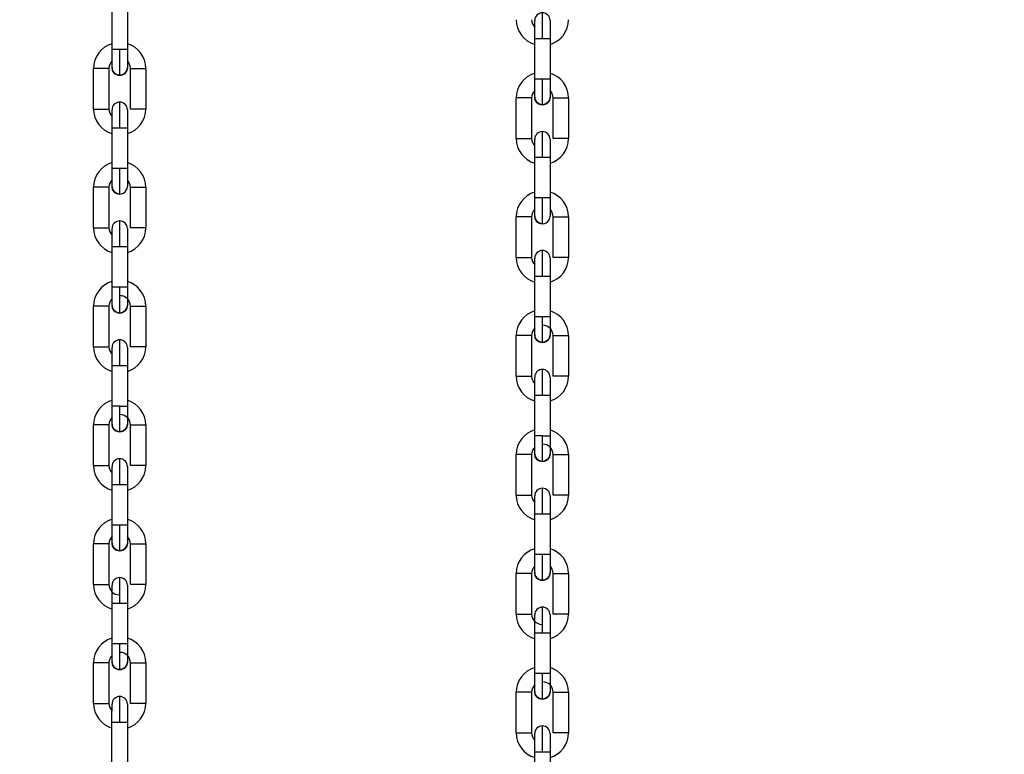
# Model space of a CAD drawing. Header units: inches. Extents: x 170 to 288, y 234 to 248.
# Tile 72 of 192: x 185.92 to 186.257, y 241.716 to 241.967. Entities that reach past the tile are written whole.
import ezdxf

# ---------------------------------------------------------------- set-up
doc = ezdxf.new("R2010")
doc.units = ezdxf.units.IN
doc.header["$LTSCALE"] = 0.25
doc.header["$MEASUREMENT"] = 0
doc.layers.add('ANNOTATIONS', color=1, linetype='Continuous')
doc.layers.add('SLIM E GUIDE MOTOR LH', color=7, linetype='Continuous')
doc.styles.add('ARIAL', font='arial.ttf', dxfattribs={"height": 0.09375})
doc.dimstyles.new('STANDARD$0', dxfattribs={"dimtxt": 0.09375, "dimasz": 0.09375, "dimexe": 0.03125, "dimexo": 0.046875, "dimgap": 0.09, "dimtad": 0, "dimtih": 1, "dimtoh": 1, "dimdec": 4, "dimzin": 0, "dimdsep": 46, "dimtxsty": 'ARIAL', "dimcen": 0.09, "dimadec": 0, "dimazin": 0, "dimtfac": 1, "dimtdec": 4, "dimtofl": 0, "dimtmove": 0, "dimatfit": 1, "dimfxl": 1, "dimtolj": 1, "dimtzin": 0, "dimarcsym": 0})

# ---------------------------------------------------------------- blocks, each defined once
blk = doc.blocks.new('*D11')
at = {"layer": 'ANNOTATIONS', "color": 0, "lineweight": -2, "transparency": 16777216}
for p, q in [((185.6191465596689, 244.1437778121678), (187.0176164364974, 244.1437778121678)), ((186.9863664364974, 244.0500278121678), (186.9863664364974, 242.3590412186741)), ((186.9863664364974, 240.2331944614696), (186.9863664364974, 241.9241810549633)), ((185.7089299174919, 240.1394444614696), (187.0176164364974, 240.1394444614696))]:
    blk.add_line(p, q, dxfattribs=at)
at = {"layer": 'ANNOTATIONS', "color": 0, "transparency": 16777216}
for points in [[(186.9707414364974, 244.0500278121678), (187.0019914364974, 244.0500278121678), (186.9863664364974, 244.1437778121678)], [(186.9707414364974, 240.2331944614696), (187.0019914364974, 240.2331944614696), (186.9863664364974, 240.1394444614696)]]:
    blk.add_solid(points, dxfattribs=at)
at = {"layer": 'defpoints', "color": 0, "transparency": 16777216}
for p in [(185.5722715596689, 244.1437778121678), (186.9863664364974, 244.1437778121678), (185.6620549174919, 240.1394444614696)]:
    blk.add_point(p, dxfattribs=at)
at = {"layer": 'ANNOTATIONS', "color": 0, "transparency": 16777216, "insert": (186.9863664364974, 242.1416111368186), "char_height": 0.09375, "attachment_point": 5, "style": 'ARIAL'}
blk.add_mtext('\\A1;OPENING \\PHEIGHT', dxfattribs=at)

msp = doc.modelspace()

# ---------------------------------------------------------------- linework, layer by layer
at = {"layer": 'SLIM E GUIDE MOTOR LH'}
for p, q in [((185.9515573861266, 241.9567528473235), (185.9515576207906, 241.9706635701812)), ((185.9568069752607, 241.9706634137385), (185.9568066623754, 241.9567526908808)), ((186.0961487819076, 241.9466458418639), (186.0961490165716, 241.9605565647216)), ((186.0961490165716, 241.9605565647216), (186.1006296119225, 241.9605565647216)), ((186.1013983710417, 241.9605564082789), (186.1013980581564, 241.9466456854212)), ((185.9551864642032, 241.9567528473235), (185.9515573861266, 241.9567528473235)), ((185.9452577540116, 241.9364221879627), (185.9452579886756, 241.9503329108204)), ((185.9505073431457, 241.9503327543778), (185.9505071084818, 241.9364220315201)), ((185.9578561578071, 241.9364218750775), (185.9578564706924, 241.9503325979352)), ((185.9578564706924, 241.9503325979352), (185.9631057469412, 241.9503325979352)), ((185.9631057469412, 241.9503325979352), (185.9631055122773, 241.9364217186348)), ((186.0997778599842, 241.9466458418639), (186.0961487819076, 241.9466458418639)), ((186.0898491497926, 241.9263151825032), (186.0898493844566, 241.9402259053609)), ((186.0950987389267, 241.9402257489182), (186.0950985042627, 241.9263150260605)), ((186.1024475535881, 241.9263148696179), (186.1024478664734, 241.9402255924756)), ((186.1024478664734, 241.9402255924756), (186.1076971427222, 241.9402255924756)), ((186.1076971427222, 241.9402255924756), (186.1076969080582, 241.9263147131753)), ((185.9515569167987, 241.9339045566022), (185.9515569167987, 241.9361700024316)), ((185.9515565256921, 241.9160913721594), (185.9515568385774, 241.9300020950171)), ((185.9568061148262, 241.9300020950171), (185.9568058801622, 241.9160913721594)), ((186.0961483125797, 241.9237975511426), (186.0961483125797, 241.926062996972)), ((186.0961479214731, 241.9059843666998), (186.0961482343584, 241.9198950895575)), ((186.1013975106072, 241.9198950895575), (186.1013972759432, 241.9059843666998)), ((185.9568058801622, 241.9160913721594), (185.9515565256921, 241.9160913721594)), ((185.9452568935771, 241.8957607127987), (185.9452572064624, 241.9096714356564)), ((185.9505065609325, 241.9096714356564), (185.9452572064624, 241.9096714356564)), ((185.9505065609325, 241.9096714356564), (185.9505062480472, 241.895760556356)), ((185.9578552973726, 241.8957603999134), (185.9578556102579, 241.9096712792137)), ((185.963104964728, 241.9096711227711), (185.9631046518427, 241.8957603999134)), ((186.1013972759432, 241.9059843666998), (186.0961479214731, 241.9059843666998)), ((186.0898482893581, 241.8856537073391), (186.0898486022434, 241.8995644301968)), ((186.0950979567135, 241.8995644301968), (186.0898486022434, 241.8995644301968)), ((186.0950979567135, 241.8995644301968), (186.0950976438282, 241.8856535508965)), ((186.1024466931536, 241.8856533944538), (186.1024470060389, 241.8995642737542)), ((186.107696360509, 241.8995641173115), (186.1076960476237, 241.8856533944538)), ((185.9515556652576, 241.875430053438), (185.9515559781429, 241.8893407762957)), ((185.9515559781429, 241.8893407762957), (185.9551850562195, 241.8893407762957)), ((185.956805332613, 241.889340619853), (185.9568050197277, 241.8754298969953)), ((186.0961470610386, 241.8653230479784), (186.0961473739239, 241.8792337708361)), ((186.0961473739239, 241.8792337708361), (186.0997764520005, 241.8792337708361)), ((186.101396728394, 241.8792336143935), (186.1013964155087, 241.8653228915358)), ((185.9541803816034, 241.875430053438), (185.9515556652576, 241.875430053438)), ((185.9452560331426, 241.8550993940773), (185.9452563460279, 241.869010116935)), ((185.950505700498, 241.8690099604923), (185.9505053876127, 241.8550992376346)), ((185.9578545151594, 241.855099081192), (185.9578547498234, 241.8690098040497)), ((185.9631041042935, 241.869009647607), (185.9631038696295, 241.8550989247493)), ((186.0987717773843, 241.8653230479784), (186.0961470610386, 241.8653230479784)), ((186.0898474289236, 241.8449923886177), (186.0898477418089, 241.8589031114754)), ((186.095097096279, 241.8589029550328), (186.0950967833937, 241.8449922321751)), ((186.1024459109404, 241.8449920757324), (186.1024461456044, 241.8589027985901)), ((186.1076955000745, 241.8589026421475), (186.1076952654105, 241.8449919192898)), ((185.9515548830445, 241.8347685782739), (185.9515551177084, 241.8486793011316)), ((185.9515551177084, 241.8486793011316), (185.9568044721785, 241.8486793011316)), ((185.9568044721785, 241.8486793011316), (185.9568042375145, 241.8347684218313)), ((186.0961462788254, 241.8246615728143), (186.0961465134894, 241.838572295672)), ((186.0961465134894, 241.838572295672), (186.1013958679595, 241.838572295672)), ((186.1013958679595, 241.838572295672), (186.1013956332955, 241.8246614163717)), ((185.9541795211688, 241.8347685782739), (185.9515548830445, 241.8347685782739)), ((185.9452552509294, 241.8144379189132), (185.9452554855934, 241.8283486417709)), ((185.9505048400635, 241.8283484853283), (185.9505046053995, 241.8144377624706)), ((185.9578536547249, 241.8144376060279), (185.9578539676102, 241.8283484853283)), ((185.9631033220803, 241.8283483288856), (185.9631030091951, 241.8144376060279)), ((186.0987709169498, 241.8246615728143), (186.0961462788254, 241.8246615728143)), ((186.0898466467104, 241.8043309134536), (186.0898468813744, 241.8182416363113)), ((186.0950962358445, 241.8182414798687), (186.0950960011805, 241.804330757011)), ((186.1024450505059, 241.8043306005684), (186.1024453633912, 241.8182414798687)), ((186.1076947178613, 241.8182413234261), (186.1076944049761, 241.8043306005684)), ((185.9631030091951, 241.8144376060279), (185.9578536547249, 241.8144376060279)), ((185.9515540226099, 241.7941071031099), (185.9515543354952, 241.8080179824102)), ((185.9515543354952, 241.8080179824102), (185.9541789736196, 241.8080179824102)), ((185.9568036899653, 241.8080178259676), (185.95680337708, 241.7941071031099)), ((186.1076944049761, 241.8043306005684), (186.1024450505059, 241.8043306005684)), ((186.0961454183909, 241.7840000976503), (186.0961457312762, 241.7979109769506)), ((186.0961457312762, 241.7979109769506), (186.0987703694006, 241.7979109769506)), ((186.1013950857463, 241.797910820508), (186.101394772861, 241.7840000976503)), ((185.95680337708, 241.7941071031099), (185.9515540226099, 241.7941071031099)), ((185.9452543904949, 241.7737764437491), (185.9452547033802, 241.7876873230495)), ((185.9505040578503, 241.7876871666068), (185.9505037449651, 241.7737764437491)), ((185.9578527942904, 241.7737762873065), (185.9578531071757, 241.7876870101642)), ((185.9631024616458, 241.7876868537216), (185.9631021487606, 241.7737761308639)), ((186.101394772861, 241.7840000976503), (186.0961454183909, 241.7840000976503)), ((186.0898457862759, 241.7636694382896), (186.0898460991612, 241.7775803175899)), ((186.0950954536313, 241.7775801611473), (186.0950951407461, 241.7636694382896)), ((186.1024441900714, 241.7636692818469), (186.1024445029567, 241.7775800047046)), ((186.1076938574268, 241.777579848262), (186.1076935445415, 241.7636691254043)), ((185.9452543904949, 241.7737764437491), (185.9505037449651, 241.7737764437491)), ((185.9515532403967, 241.7534457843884), (185.9515534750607, 241.7673565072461)), ((185.9515534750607, 241.7673565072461), (185.9566030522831, 241.7673565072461)), ((185.9568028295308, 241.7673563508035), (185.9568025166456, 241.7534456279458)), ((186.0898457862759, 241.7636694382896), (186.0950951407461, 241.7636694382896)), ((186.0961446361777, 241.7433387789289), (186.0961448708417, 241.7572495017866)), ((186.0961448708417, 241.7572495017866), (186.1011944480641, 241.7572495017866)), ((186.1013942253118, 241.7572493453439), (186.1013939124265, 241.7433386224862)), ((185.9551823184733, 241.7534457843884), (185.9515532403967, 241.7534457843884)), ((185.9452536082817, 241.7331151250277), (185.9452538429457, 241.7470258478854)), ((185.9505031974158, 241.7470256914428), (185.9505028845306, 241.7331149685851)), ((185.9578520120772, 241.7331148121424), (185.9578522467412, 241.7470255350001)), ((185.9578522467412, 241.7470255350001), (185.9631016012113, 241.7470255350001)), ((185.9631016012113, 241.7470255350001), (185.9631013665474, 241.7331146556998)), ((186.0997737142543, 241.7433387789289), (186.0961446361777, 241.7433387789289)), ((186.0898450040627, 241.7230081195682), (186.0898452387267, 241.7369188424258)), ((186.0950945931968, 241.7369186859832), (186.0950942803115, 241.7230079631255)), ((186.1024434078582, 241.7230078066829), (186.1024436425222, 241.7369185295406)), ((186.1024436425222, 241.7369185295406), (186.1076929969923, 241.7369185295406)), ((186.1076929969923, 241.7369185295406), (186.1076927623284, 241.7230076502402)), ((185.9515527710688, 241.7305974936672), (185.9515527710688, 241.7328629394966)), ((185.9515523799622, 241.7127843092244), (185.9515526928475, 241.7266950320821)), ((185.9515526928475, 241.7266950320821), (185.9568019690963, 241.7266950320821)), ((185.9568019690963, 241.7266950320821), (185.9568017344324, 241.7127843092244)), ((186.0961441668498, 241.7204904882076), (186.0961441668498, 241.722755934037)), ((186.0961437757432, 241.7026773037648), (186.0961440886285, 241.7165880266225)), ((186.0961440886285, 241.7165880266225), (186.1013933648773, 241.7165880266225)), ((186.1013933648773, 241.7165880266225), (186.1013931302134, 241.7026773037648))]:
    msp.add_line(p, q, dxfattribs=at)
at = {"layer": 'SLIM E GUIDE MOTOR LH', "flags": 128}
for points in [[(186.0987737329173, 241.9605565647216), (186.0987737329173, 241.9622719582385), (186.0987738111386, 241.9639213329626), (186.0987738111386, 241.9667739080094), (186.0987738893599, 241.9678672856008), (186.0987738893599, 241.9693491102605)], [(186.0961490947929, 241.9649178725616), (186.0961491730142, 241.9656849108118)], [(186.0961490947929, 241.961759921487), (186.0961490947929, 241.9649178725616)], [(186.0961491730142, 241.9656849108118), (186.0961491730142, 241.9667244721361)], [(186.1013985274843, 241.9667243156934), (186.1013985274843, 241.9662548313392), (186.101398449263, 241.9656849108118), (186.101398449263, 241.9629168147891), (186.1013983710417, 241.9617597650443), (186.1013983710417, 241.9605564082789)], [(186.0961490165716, 241.9605564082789), (186.0961490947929, 241.9617597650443)], [(186.1006296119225, 241.9605565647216), (186.101198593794, 241.9605564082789), (186.1013983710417, 241.9605564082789)], [(185.951557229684, 241.9505847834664), (185.951557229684, 241.9523913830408), (185.9515573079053, 241.9533261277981), (185.9515573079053, 241.9555494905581), (185.9515573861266, 241.9567528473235)], [(185.9541818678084, 241.9479599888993), (185.9541818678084, 241.950535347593), (185.9541819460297, 241.9518677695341), (185.9541819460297, 241.9533879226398), (185.954182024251, 241.9550374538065), (185.954182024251, 241.9567528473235)], [(185.9568066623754, 241.9567526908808), (185.9560379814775, 241.9567526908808), (185.9551864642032, 241.9567528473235)], [(185.9568066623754, 241.9567526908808), (185.9568066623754, 241.9533259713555), (185.9568065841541, 241.9523912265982), (185.9568065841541, 241.9505846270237)], [(185.9541818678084, 241.9479599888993), (185.9531774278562, 241.948159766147), (185.9523259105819, 241.9487287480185), (185.9517570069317, 241.9495802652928), (185.951557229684, 241.9505847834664)], [(185.9568065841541, 241.9505846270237), (185.9566067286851, 241.9495802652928), (185.9560377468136, 241.9487287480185), (185.9551862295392, 241.948159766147), (185.9541818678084, 241.9479599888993)], [(185.9505073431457, 241.9503327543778), (185.950307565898, 241.9503327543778), (185.9497385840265, 241.9503329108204), (185.9452579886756, 241.9503329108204)], [(186.096148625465, 241.9404777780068), (186.096148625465, 241.9422843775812), (186.0961487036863, 241.9432191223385), (186.0961487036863, 241.9454424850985), (186.0961487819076, 241.9466458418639)], [(186.0987732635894, 241.9378529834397), (186.0987732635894, 241.9404283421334), (186.0987733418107, 241.9417607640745), (186.0987733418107, 241.9432809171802), (186.098773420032, 241.9449304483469), (186.098773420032, 241.9466458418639)], [(186.1013980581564, 241.9466456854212), (186.1006293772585, 241.9466456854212), (186.0997778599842, 241.9466458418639)], [(186.1013980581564, 241.9466456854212), (186.1013980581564, 241.9432189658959), (186.1013979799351, 241.9422842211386), (186.1013979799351, 241.9404776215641)], [(186.0987732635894, 241.9378529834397), (186.0977688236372, 241.9380527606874), (186.0969173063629, 241.938621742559), (186.0963484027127, 241.9394732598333), (186.096148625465, 241.9404777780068)], [(186.1013979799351, 241.9404776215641), (186.1011981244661, 241.9394732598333), (186.1006291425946, 241.938621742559), (186.0997776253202, 241.9380527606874), (186.0987732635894, 241.9378529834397)], [(185.9541814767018, 241.9300020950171), (185.9541814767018, 241.931717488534), (185.9541815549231, 241.9333670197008), (185.9541815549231, 241.9348870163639), (185.9541816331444, 241.9362194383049), (185.9541816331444, 241.938794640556)], [(186.0950987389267, 241.9402257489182), (186.094898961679, 241.9402257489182), (186.0943299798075, 241.9402259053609), (186.0898493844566, 241.9402259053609)], [(185.9452577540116, 241.9364221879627), (185.947882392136, 241.9364221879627), (185.9488868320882, 241.9364220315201), (185.9505071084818, 241.9364220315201)], [(185.9515568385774, 241.9300020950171), (185.9515568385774, 241.9334288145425), (185.9515569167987, 241.9343635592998)], [(185.9568062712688, 241.9343632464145), (185.9568061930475, 241.9334286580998)], [(185.9568062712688, 241.9361700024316), (185.9568062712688, 241.9343634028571)], [(185.9631055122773, 241.9364217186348), (185.9629057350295, 241.9364218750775), (185.9578561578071, 241.9364218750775)], [(185.9568061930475, 241.9312051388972), (185.9568061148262, 241.9300019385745)], [(185.9568061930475, 241.9334288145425), (185.9568061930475, 241.9312052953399)], [(185.9515568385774, 241.9300020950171), (185.9517566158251, 241.9300022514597), (185.9523255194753, 241.9300022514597), (185.9531770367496, 241.9300020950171), (185.9568061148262, 241.9300020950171)], [(186.0987728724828, 241.9198950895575), (186.0987728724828, 241.9216104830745), (186.0987729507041, 241.9232600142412), (186.0987729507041, 241.9247800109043), (186.0987730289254, 241.9261124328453), (186.0987730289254, 241.9286876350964)], [(186.0898491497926, 241.9263151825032), (186.092473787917, 241.9263151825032), (186.0934782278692, 241.9263150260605), (186.0950985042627, 241.9263150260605)], [(186.0961482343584, 241.9198950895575), (186.0961482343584, 241.9233218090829), (186.0961483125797, 241.9242565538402)], [(186.1013976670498, 241.926062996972), (186.1013976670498, 241.9242562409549), (186.1013975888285, 241.9233216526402)], [(186.1076969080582, 241.9263147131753), (186.1074971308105, 241.9263148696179), (186.1024475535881, 241.9263148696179)], [(186.1013975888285, 241.9210981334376), (186.1013975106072, 241.9198949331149)], [(186.1013975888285, 241.9233218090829), (186.1013975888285, 241.9210982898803)], [(186.0961482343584, 241.9198950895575), (186.0963480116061, 241.9198952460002), (186.0969169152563, 241.9198952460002), (186.0977684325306, 241.9198950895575), (186.1013975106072, 241.9198950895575)], [(185.9515563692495, 241.9099233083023), (185.9515563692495, 241.9103929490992), (185.9515564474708, 241.9109628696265), (185.9515564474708, 241.9137309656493), (185.9515565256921, 241.914888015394), (185.9515565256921, 241.9160913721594)], [(185.9541810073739, 241.9072986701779), (185.9541810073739, 241.9087804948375), (185.9541810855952, 241.9098740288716), (185.9541810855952, 241.9112064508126), (185.9541811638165, 241.9127266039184), (185.9541811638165, 241.9160913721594)], [(185.9568058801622, 241.9160913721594), (185.9568058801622, 241.914888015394), (185.9568058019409, 241.9137309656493), (185.9568058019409, 241.9117299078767), (185.9568057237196, 241.9109627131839), (185.9568057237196, 241.9099231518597)], [(185.9541810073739, 241.9072986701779), (185.9531765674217, 241.9074984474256), (185.9523251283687, 241.9080674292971), (185.9517561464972, 241.9089189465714), (185.9515563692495, 241.9099233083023)], [(185.9578556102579, 241.9096712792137), (185.9604802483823, 241.9096712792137), (185.9614846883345, 241.9096711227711), (185.963104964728, 241.9096711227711)], [(186.0961477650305, 241.8998163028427), (186.0961477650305, 241.9002859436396), (186.0961478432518, 241.9008558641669), (186.0961478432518, 241.9036239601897), (186.0961479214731, 241.9047810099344), (186.0961479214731, 241.9059843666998)], [(186.0987724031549, 241.8971916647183), (186.0987724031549, 241.8986734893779), (186.0987724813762, 241.899767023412), (186.0987724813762, 241.9010994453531), (186.0987725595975, 241.9026195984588), (186.0987725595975, 241.9059843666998)], [(186.1013972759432, 241.9059843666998), (186.1013972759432, 241.9047810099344), (186.1013971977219, 241.9036239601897), (186.1013971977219, 241.9016229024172), (186.1013971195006, 241.9008557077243), (186.1013971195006, 241.8998161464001)], [(185.9541806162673, 241.8893407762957), (185.9541806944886, 241.8910561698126), (185.9541806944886, 241.8927055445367), (185.9541807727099, 241.8942256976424), (185.9541807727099, 241.8966514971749), (185.9541808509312, 241.8974640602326), (185.9541808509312, 241.8981333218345)], [(186.0987724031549, 241.8971916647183), (186.0977679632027, 241.897391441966), (186.0969165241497, 241.8979604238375), (186.0963475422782, 241.8988119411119), (186.0961477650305, 241.8998163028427)], [(186.1024470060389, 241.8995642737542), (186.1050716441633, 241.8995642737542), (186.1060760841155, 241.8995641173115), (186.107696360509, 241.8995641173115)], [(185.9452568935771, 241.8957607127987), (185.9503064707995, 241.8957607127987), (185.9505062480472, 241.895760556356)], [(185.9515559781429, 241.8893407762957), (185.9515559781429, 241.8905439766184), (185.9515560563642, 241.8917011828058), (185.9515560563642, 241.8950391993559), (185.9515561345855, 241.8953901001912), (185.9515561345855, 241.8955086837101)], [(185.9568054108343, 241.8955085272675), (185.9568054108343, 241.8927673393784), (185.956805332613, 241.8917010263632)], [(185.9631046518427, 241.8957603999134), (185.9604800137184, 241.8957603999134), (185.9594755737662, 241.895760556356), (185.9580550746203, 241.895760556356), (185.9578552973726, 241.8957603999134)], [(185.956805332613, 241.8917008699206), (185.956805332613, 241.8893404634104)], [(185.9551850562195, 241.8893407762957), (185.9560365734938, 241.889340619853), (185.956805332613, 241.889340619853)], [(186.0987720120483, 241.8792337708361), (186.0987720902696, 241.8809491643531), (186.0987720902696, 241.8825985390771), (186.0987721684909, 241.8841186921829), (186.0987721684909, 241.8865444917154), (186.0987722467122, 241.887357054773), (186.0987722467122, 241.888026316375)], [(186.0898482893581, 241.8856537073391), (186.0948978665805, 241.8856537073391), (186.0950976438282, 241.8856535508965)], [(186.0961473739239, 241.8792336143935), (186.0961473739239, 241.8804368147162), (186.0961474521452, 241.8815940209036), (186.0961474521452, 241.8849320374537), (186.0961475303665, 241.8852830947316), (186.0961475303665, 241.8854016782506)], [(186.1013968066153, 241.8854015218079), (186.1013968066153, 241.8826603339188)], [(186.1076960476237, 241.8856533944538), (186.1050714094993, 241.8856533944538), (186.1040669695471, 241.8856535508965), (186.1026464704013, 241.8856535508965), (186.1024466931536, 241.8856533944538)], [(186.1013968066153, 241.8826601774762), (186.101396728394, 241.881593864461), (186.101396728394, 241.8792334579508)], [(186.0997764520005, 241.8792337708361), (186.1006279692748, 241.8792336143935), (186.101396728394, 241.8792336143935)], [(185.9515555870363, 241.8692619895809), (185.9515555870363, 241.87200317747), (185.9515556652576, 241.8730696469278), (185.9515556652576, 241.875430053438)], [(185.9541801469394, 241.8666371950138), (185.9541802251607, 241.866806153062), (185.9541802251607, 241.8692125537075), (185.954180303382, 241.8705449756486), (185.954180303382, 241.873714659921), (185.9541803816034, 241.875430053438)], [(185.9568050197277, 241.8754298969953), (185.9551848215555, 241.8754298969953), (185.9541803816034, 241.875430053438)], [(185.9568050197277, 241.8754298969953), (185.9568050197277, 241.8730694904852), (185.9568049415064, 241.87200317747), (185.9568049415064, 241.8692618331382)], [(185.950505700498, 241.8690099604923), (185.9497369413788, 241.8690099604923), (185.9488854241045, 241.869010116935), (185.9452563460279, 241.869010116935)], [(185.9541801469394, 241.8666371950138), (185.9531757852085, 241.8668369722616), (185.9523242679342, 241.8674059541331), (185.951755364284, 241.8682574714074), (185.9515555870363, 241.8692619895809)], [(185.9568049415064, 241.8692618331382), (185.9566050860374, 241.8682574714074), (185.9560361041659, 241.8674059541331), (185.9551845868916, 241.8668369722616), (185.9541801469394, 241.8666371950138)], [(185.9578547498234, 241.8690098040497), (185.9629043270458, 241.8690098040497), (185.9631041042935, 241.869009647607)], [(186.0961469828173, 241.8591549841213), (186.0961469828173, 241.8618961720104), (186.0961470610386, 241.8629626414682), (186.0961470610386, 241.8653230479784)], [(186.0987715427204, 241.8565301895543), (186.0987716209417, 241.8566991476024), (186.0987716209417, 241.8591055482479), (186.098771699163, 241.860437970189), (186.098771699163, 241.8636076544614), (186.0987717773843, 241.8653230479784)], [(186.1013964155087, 241.8653228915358), (186.0997762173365, 241.8653228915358), (186.0987717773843, 241.8653230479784)], [(186.1013964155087, 241.8653228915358), (186.1013964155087, 241.8629624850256), (186.1013963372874, 241.8618961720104), (186.1013963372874, 241.8591548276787)], [(185.9541798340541, 241.8486793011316), (185.9541798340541, 241.8503946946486), (185.9541799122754, 241.8520440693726), (185.9541799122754, 241.8548966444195), (185.9541799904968, 241.8559900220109), (185.9541799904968, 241.8574718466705)], [(186.095097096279, 241.8589029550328), (186.0943283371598, 241.8589029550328), (186.0934768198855, 241.8589031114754), (186.0898477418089, 241.8589031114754)], [(186.0987715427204, 241.8565301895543), (186.0977671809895, 241.856729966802), (186.0969156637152, 241.8572989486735), (186.096346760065, 241.8581504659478), (186.0961469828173, 241.8591549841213)], [(186.1013963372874, 241.8591548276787), (186.1011964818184, 241.8581504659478), (186.1006274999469, 241.8572989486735), (186.0997759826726, 241.856729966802), (186.0987715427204, 241.8565301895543)], [(186.1024461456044, 241.8589027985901), (186.1074957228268, 241.8589027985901), (186.1076955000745, 241.8589026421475)], [(185.9452560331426, 241.8550993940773), (185.9468763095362, 241.8550993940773), (185.9478807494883, 241.8550992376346), (185.9505053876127, 241.8550992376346)], [(185.9515551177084, 241.8486793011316), (185.9515551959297, 241.849882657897), (185.9515551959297, 241.852106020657), (185.951555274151, 241.8530407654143), (185.951555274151, 241.8548472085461)], [(185.9568045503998, 241.8530406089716), (185.9568045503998, 241.8498823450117), (185.9568044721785, 241.8486789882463)], [(185.9568046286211, 241.8548470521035), (185.9568046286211, 241.8538076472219), (185.9568045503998, 241.8530406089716)], [(185.9568046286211, 241.8538076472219), (185.9568045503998, 241.853040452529)], [(185.9631038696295, 241.8550989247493), (185.9623351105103, 241.8550989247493), (185.961483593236, 241.855099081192), (185.9578545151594, 241.855099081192)], [(185.9568045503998, 241.8498825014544), (185.9568044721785, 241.8486793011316)], [(186.0987712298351, 241.838572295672), (186.0987712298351, 241.840287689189), (186.0987713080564, 241.8419370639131), (186.0987713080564, 241.8447896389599), (186.0987713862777, 241.8458830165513), (186.0987713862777, 241.8473648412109)], [(186.0898474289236, 241.8449923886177), (186.0914677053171, 241.8449923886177), (186.0924721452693, 241.8449922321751), (186.0950967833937, 241.8449922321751)], [(186.0961465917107, 241.8419990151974), (186.096146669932, 241.8429337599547)], [(186.096146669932, 241.8429336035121), (186.096146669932, 241.8447402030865)], [(186.1013960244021, 241.8447400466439), (186.1013960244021, 241.8437006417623), (186.1013959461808, 241.8429336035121), (186.1013959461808, 241.8397754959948), (186.1013958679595, 241.838572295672)], [(186.1013960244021, 241.8437006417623), (186.1013959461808, 241.8429334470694)], [(186.1076952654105, 241.8449919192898), (186.1069265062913, 241.8449919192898), (186.106074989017, 241.8449920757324), (186.1024459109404, 241.8449920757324)], [(186.0961465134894, 241.838572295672), (186.0961465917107, 241.8397756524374)], [(186.0961465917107, 241.8397754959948), (186.0961465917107, 241.8419988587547)], [(186.1013959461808, 241.8397753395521), (186.1013958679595, 241.8385719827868)], [(185.9515547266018, 241.8286005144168), (185.9515547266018, 241.8296400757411), (185.9515548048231, 241.8304071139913), (185.9515548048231, 241.8335652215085), (185.9515548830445, 241.8347685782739)], [(185.9541793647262, 241.8259757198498), (185.9541793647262, 241.827457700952), (185.9541794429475, 241.8285512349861), (185.9541794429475, 241.8314038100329), (185.9541795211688, 241.8330531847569), (185.9541795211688, 241.8347685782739)], [(185.9568042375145, 241.8347684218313), (185.9568041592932, 241.8335652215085), (185.9568041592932, 241.8313417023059), (185.9568040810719, 241.8304069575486), (185.9568040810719, 241.8286003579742)], [(185.9505048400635, 241.8283484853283), (185.9503050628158, 241.8283486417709), (185.9452554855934, 241.8283486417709)], [(185.9541793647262, 241.8259757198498), (185.953174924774, 241.8261756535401), (185.952323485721, 241.8267446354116), (185.9517545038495, 241.8275961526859), (185.9515547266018, 241.8286005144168)], [(185.9568040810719, 241.8286003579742), (185.9566043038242, 241.8275959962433), (185.9560353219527, 241.826744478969), (185.9551838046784, 241.8261754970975), (185.9541793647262, 241.8259757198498)], [(185.9578539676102, 241.8283484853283), (185.9594741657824, 241.8283484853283), (185.9604786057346, 241.8283483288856), (185.9631033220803, 241.8283483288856)], [(186.0961461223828, 241.8184935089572), (186.0961461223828, 241.8195330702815), (186.0961462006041, 241.8203001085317), (186.0961462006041, 241.8234582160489), (186.0961462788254, 241.8246615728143)], [(186.0987707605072, 241.8158687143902), (186.0987707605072, 241.8173506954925), (186.0987708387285, 241.8184442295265), (186.0987708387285, 241.8212968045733), (186.0987709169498, 241.8229461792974), (186.0987709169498, 241.8246615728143)], [(186.1013956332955, 241.8246614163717), (186.1013955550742, 241.8234582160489), (186.1013955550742, 241.8212346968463), (186.1013954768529, 241.820299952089), (186.1013954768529, 241.8184933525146)], [(185.9541789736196, 241.8080179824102), (185.9541790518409, 241.8097332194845), (185.9541790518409, 241.8129029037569), (185.9541791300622, 241.8142351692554), (185.9541791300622, 241.8168103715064)], [(186.0950962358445, 241.8182414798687), (186.0948964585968, 241.8182416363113), (186.0898468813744, 241.8182416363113)], [(186.0987707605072, 241.8158687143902), (186.097766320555, 241.8160686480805), (186.096914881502, 241.8166376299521), (186.0963458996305, 241.8174891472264), (186.0961461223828, 241.8184935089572)], [(186.1013954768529, 241.8184933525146), (186.1011956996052, 241.8174889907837), (186.1006267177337, 241.8166374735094), (186.0997752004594, 241.8160684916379), (186.0987707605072, 241.8158687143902)], [(186.1024453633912, 241.8182414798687), (186.1040655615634, 241.8182414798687), (186.1050700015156, 241.8182413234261), (186.1076947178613, 241.8182413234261)], [(185.9452552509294, 241.8144379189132), (185.9497358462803, 241.8144379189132), (185.9503047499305, 241.8144377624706), (185.9505046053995, 241.8144377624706)], [(185.9515543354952, 241.8080176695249), (185.9515543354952, 241.8103780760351), (185.9515544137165, 241.8114445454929), (185.9515544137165, 241.8141858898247)], [(185.9568037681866, 241.814185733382), (185.9568037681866, 241.8114443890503)], [(185.9568037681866, 241.8114445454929), (185.9568036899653, 241.8103782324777)], [(185.9568036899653, 241.8103780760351), (185.9568036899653, 241.8080176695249)], [(185.9541789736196, 241.8080179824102), (185.9551834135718, 241.8080178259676), (185.9568036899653, 241.8080178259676)], [(186.0987703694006, 241.7979109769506), (186.0987704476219, 241.799626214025), (186.0987704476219, 241.8027958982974), (186.0987705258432, 241.8041281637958), (186.0987705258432, 241.8067033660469)], [(186.0898466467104, 241.8043309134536), (186.0943272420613, 241.8043309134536), (186.0948961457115, 241.804330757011), (186.0950960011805, 241.804330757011)], [(186.0961457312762, 241.7979106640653), (186.0961457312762, 241.8002710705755), (186.0961458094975, 241.8013375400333), (186.0961458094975, 241.8040788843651)], [(186.1013951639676, 241.8040787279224), (186.1013951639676, 241.8013373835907)], [(186.1013951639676, 241.8013375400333), (186.1013950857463, 241.8002712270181)], [(186.1013950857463, 241.8002710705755), (186.1013950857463, 241.7979106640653)], [(186.0987703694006, 241.7979109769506), (186.0997748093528, 241.797910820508), (186.1013950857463, 241.797910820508)], [(185.9515539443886, 241.7879390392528), (185.9515539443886, 241.7906803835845), (185.9515540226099, 241.7917468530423), (185.9515540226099, 241.7941071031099)], [(185.9541785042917, 241.7853144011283), (185.9541785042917, 241.7859836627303), (185.954178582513, 241.786796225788), (185.954178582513, 241.7892221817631), (185.9541786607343, 241.7907423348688), (185.9541786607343, 241.7923918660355), (185.9541787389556, 241.7941071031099)], [(185.95680337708, 241.7941071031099), (185.95680337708, 241.7929037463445), (185.9568032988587, 241.7917466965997), (185.9568032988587, 241.788978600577), (185.9568032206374, 241.788408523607), (185.9568032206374, 241.7879390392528)], [(185.9505040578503, 241.7876871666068), (185.9478793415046, 241.7876871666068), (185.9468749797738, 241.7876873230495), (185.9452547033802, 241.7876873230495)], [(185.9541785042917, 241.7853144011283), (185.9531741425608, 241.785514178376), (185.9523226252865, 241.7860831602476), (185.951753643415, 241.7869346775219), (185.9515539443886, 241.7879390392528)], [(185.9568032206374, 241.7879390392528), (185.9566034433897, 241.7869345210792), (185.9560344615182, 241.7860830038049), (185.9551829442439, 241.785514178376), (185.9541785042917, 241.7853144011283)], [(185.9578531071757, 241.7876870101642), (185.9623337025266, 241.7876870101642), (185.9629026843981, 241.7876868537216), (185.9631024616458, 241.7876868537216)], [(186.0961453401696, 241.7778320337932), (186.0961453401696, 241.7805733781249), (186.0961454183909, 241.7816398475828), (186.0961454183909, 241.7840000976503)], [(186.0987699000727, 241.7752073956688), (186.0987699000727, 241.7758766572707), (186.098769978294, 241.7766892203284), (186.098769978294, 241.7791151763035), (186.0987700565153, 241.7806353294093), (186.0987700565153, 241.782284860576), (186.0987701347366, 241.7840000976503)], [(186.101394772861, 241.7840000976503), (186.101394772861, 241.7827967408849), (186.1013946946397, 241.7816396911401), (186.1013946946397, 241.7788715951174), (186.1013946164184, 241.7783015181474), (186.1013946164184, 241.7778320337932)], [(185.9541781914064, 241.7673565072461), (185.9541781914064, 241.7707212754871), (185.9541782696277, 241.7722414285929), (185.9541782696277, 241.7746672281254), (185.9541783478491, 241.775479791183), (185.9541783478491, 241.776149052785)], [(186.0950954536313, 241.7775801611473), (186.0924707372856, 241.7775801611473), (186.0914663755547, 241.7775803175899), (186.0898460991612, 241.7775803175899)], [(186.0987699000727, 241.7752073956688), (186.0977655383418, 241.7754071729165), (186.0969140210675, 241.775976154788), (186.096345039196, 241.7768276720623), (186.0961453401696, 241.7778320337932)], [(186.1013946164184, 241.7778320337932), (186.1011948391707, 241.7768275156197), (186.1006258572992, 241.7759759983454), (186.0997743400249, 241.7754071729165), (186.0987699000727, 241.7752073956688)], [(186.1024445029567, 241.7775800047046), (186.1069250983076, 241.7775800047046), (186.1074940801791, 241.777579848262), (186.1076938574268, 241.777579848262)], [(185.9515534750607, 241.7673565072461), (185.9515534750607, 241.7685598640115), (185.951553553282, 241.7697169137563), (185.951553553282, 241.772485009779), (185.9515536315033, 241.7730549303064)], [(185.951553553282, 241.7724848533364), (185.9515536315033, 241.7730549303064), (185.9515536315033, 241.7735244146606)], [(185.9568029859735, 241.773524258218), (185.9568029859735, 241.7734058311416), (185.9568029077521, 241.7730547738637), (185.9568029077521, 241.769716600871), (185.9568028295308, 241.7685595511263), (185.9568028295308, 241.7673561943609)], [(185.9631021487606, 241.7737761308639), (185.9614819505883, 241.7737761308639), (185.9604775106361, 241.7737762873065), (185.9578527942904, 241.7737762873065)], [(185.9566030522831, 241.7673565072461), (185.9568028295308, 241.7673563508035)], [(186.0987695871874, 241.7572495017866), (186.0987695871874, 241.7606142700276), (186.0987696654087, 241.7621344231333), (186.0987696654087, 241.7645602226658), (186.09876974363, 241.7653727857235), (186.09876974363, 241.7660420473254)], [(186.0961448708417, 241.7572495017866), (186.0961448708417, 241.7584528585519), (186.096144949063, 241.7596099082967), (186.096144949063, 241.7623780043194), (186.0961450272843, 241.7629479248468)], [(186.096144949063, 241.7623778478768), (186.0961450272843, 241.7629479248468), (186.0961450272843, 241.763417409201)], [(186.1013943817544, 241.7634172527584), (186.1013943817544, 241.763298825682), (186.1013943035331, 241.7629477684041), (186.1013943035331, 241.7596097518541), (186.1013942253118, 241.7584527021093), (186.1013942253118, 241.7572493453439)], [(186.1076935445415, 241.7636691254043), (186.1060733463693, 241.7636691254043), (186.1050689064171, 241.7636692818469), (186.1024441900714, 241.7636692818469)], [(186.1011944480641, 241.7572495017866), (186.1013942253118, 241.7572493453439)], [(185.9515530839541, 241.7472777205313), (185.9515530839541, 241.7490843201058), (185.9515531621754, 241.7500190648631), (185.9515531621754, 241.7522424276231), (185.9515532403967, 241.7534457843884)], [(185.9541777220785, 241.7446529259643), (185.9541777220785, 241.747228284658), (185.9541778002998, 241.7485608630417), (185.9541778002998, 241.7517303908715), (185.9541778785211, 241.7534457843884)], [(185.9568025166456, 241.7534456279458), (185.9560338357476, 241.7534456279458), (185.9551823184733, 241.7534457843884)], [(185.9568025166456, 241.7534456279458), (185.9568025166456, 241.7510852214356), (185.9568024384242, 241.7500189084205), (185.9568024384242, 241.7472775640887)], [(185.9505031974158, 241.7470256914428), (185.9503034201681, 241.7470256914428), (185.9497344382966, 241.7470258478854), (185.9452538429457, 241.7470258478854)], [(185.9541777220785, 241.7446529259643), (185.9531732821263, 241.744852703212), (185.952321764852, 241.7454216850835), (185.9517528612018, 241.7462732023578), (185.9515530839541, 241.7472777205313)], [(185.9568024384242, 241.7472775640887), (185.9566025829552, 241.7462732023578), (185.9560336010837, 241.7454216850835), (185.9551820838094, 241.744852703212), (185.9541777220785, 241.7446529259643)], [(186.0961444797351, 241.7371707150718), (186.0961444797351, 241.7389773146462), (186.0961445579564, 241.7399120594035), (186.0961445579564, 241.7421354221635), (186.0961446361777, 241.7433387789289)], [(186.0987691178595, 241.7345459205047), (186.0987691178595, 241.7371212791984), (186.0987691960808, 241.7384538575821), (186.0987691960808, 241.7416233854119), (186.0987692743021, 241.7433387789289)], [(186.1013939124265, 241.7433386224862), (186.1006252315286, 241.7433386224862), (186.0997737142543, 241.7433387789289)], [(186.1013939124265, 241.7433386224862), (186.1013939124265, 241.7409782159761), (186.1013938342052, 241.7399119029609), (186.1013938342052, 241.7371705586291)], [(185.9541773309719, 241.7266950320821), (185.9541773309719, 241.728410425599), (185.9541774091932, 241.7300599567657), (185.9541774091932, 241.7315799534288), (185.9541774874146, 241.7329123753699), (185.9541774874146, 241.7354875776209)], [(186.0950945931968, 241.7369186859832), (186.0948948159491, 241.7369186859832), (186.0943258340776, 241.7369188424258), (186.0898452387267, 241.7369188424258)], [(186.0987691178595, 241.7345459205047), (186.0977646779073, 241.7347456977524), (186.096913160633, 241.7353146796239), (186.0963442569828, 241.7361661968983), (186.0961444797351, 241.7371707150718)], [(186.1013938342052, 241.7371705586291), (186.1011939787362, 241.7361661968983), (186.1006249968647, 241.7353146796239), (186.0997734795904, 241.7347456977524), (186.0987691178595, 241.7345459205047)], [(185.9452536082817, 241.7331151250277), (185.9488826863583, 241.7331151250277), (185.9497342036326, 241.7331149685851), (185.9505028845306, 241.7331149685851)], [(185.956802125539, 241.7328629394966), (185.956802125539, 241.7310561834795), (185.9568020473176, 241.7301215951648), (185.9568020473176, 241.7278980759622), (185.9568019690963, 241.7266948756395)], [(185.9631013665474, 241.7331146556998), (185.9629015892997, 241.7331148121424), (185.9578520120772, 241.7331148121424)], [(185.9515526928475, 241.7266950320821), (185.9515526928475, 241.7301217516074), (185.9515527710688, 241.7310564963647)], [(186.0987687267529, 241.7165880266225), (186.0987687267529, 241.7183034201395), (186.0987688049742, 241.7199529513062), (186.0987688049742, 241.7214729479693), (186.0987688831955, 241.7228053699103), (186.0987688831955, 241.7253805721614)], [(186.0898450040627, 241.7230081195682), (186.0934740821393, 241.7230081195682), (186.0943255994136, 241.7230079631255), (186.0950942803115, 241.7230079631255)], [(186.1013935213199, 241.722755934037), (186.1013935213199, 241.7209491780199), (186.1013934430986, 241.7200145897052), (186.1013934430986, 241.7177910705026), (186.1013933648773, 241.7165878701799)], [(186.1076927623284, 241.7230076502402), (186.1074929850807, 241.7230078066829), (186.1024434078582, 241.7230078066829)], [(186.0961440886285, 241.7165880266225), (186.0961440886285, 241.7200147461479), (186.0961441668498, 241.7209494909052)]]:
    msp.add_lwpolyline(points, dxfattribs=at)
at = {"layer": 'SLIM E GUIDE MOTOR LH'}
for centre, radius, start, end in [((186.0987738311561, 241.9667244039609), 0.002624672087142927, 359.9798543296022, 179.9798341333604), ((186.0986426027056, 241.9669763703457), 0.008792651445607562, 179.9988299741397, 253.5247191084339), ((186.0986426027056, 241.9669763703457), 0.003543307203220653, 179.9988299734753, 225.273761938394), ((186.0989050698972, 241.966976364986), 0.00879265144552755, 286.4729408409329, 359.998829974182), ((185.9540506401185, 241.9503326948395), 0.00879265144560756, 106.4727034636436, 179.9985925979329), ((185.9543131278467, 241.9503327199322), 0.008792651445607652, 359.9988299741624, 73.52471910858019), ((185.9540506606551, 241.950332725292), 0.003543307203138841, 134.7237412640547, 179.9988299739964), ((185.9541818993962, 241.9505846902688), 0.002624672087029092, 179.9988299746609, 359.9988364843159), ((185.9543131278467, 241.9503327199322), 0.00354330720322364, 359.9988299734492, 45.27430094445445), ((186.0986420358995, 241.9402256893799), 0.00879265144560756, 106.4727034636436, 179.9985925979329), ((186.0989045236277, 241.9402257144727), 0.008792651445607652, 359.9988299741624, 73.52471910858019), ((186.0986420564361, 241.9402257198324), 0.003543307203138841, 134.7237412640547, 179.9988299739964), ((186.0987732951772, 241.9404776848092), 0.002624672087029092, 179.9988299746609, 359.9988364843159), ((186.0989045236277, 241.9402257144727), 0.00354330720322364, 359.9988299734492, 45.27430094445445), ((185.9541816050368, 241.9361699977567), 0.002624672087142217, 359.9798543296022, 179.9798341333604), ((185.9540503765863, 241.9364219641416), 0.008792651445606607, 179.9988299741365, 253.5247190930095), ((185.9540503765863, 241.9364219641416), 0.003543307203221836, 179.9988299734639, 225.274289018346), ((185.9543128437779, 241.9364219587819), 0.008792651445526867, 286.4729408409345, 359.998829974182), ((186.0987730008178, 241.9260629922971), 0.002624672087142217, 359.9798543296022, 179.9798341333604), ((186.0986417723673, 241.926314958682), 0.008792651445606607, 179.9988299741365, 253.5247190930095), ((186.0986417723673, 241.926314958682), 0.003543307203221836, 179.9988299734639, 225.274289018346), ((186.0989042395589, 241.9263149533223), 0.008792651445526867, 286.4729408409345, 359.998829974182), ((185.9540498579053, 241.909671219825), 0.00879265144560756, 106.4727034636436, 179.9985925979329), ((185.9543122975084, 241.9096713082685), 0.008792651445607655, 359.9988299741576, 73.52471910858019), ((185.9540498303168, 241.9096713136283), 0.003543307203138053, 134.7237412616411, 179.9988299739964), ((185.9543122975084, 241.9096713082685), 0.003543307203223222, 359.9988299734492, 45.27425145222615), ((185.9541810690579, 241.9099232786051), 0.002624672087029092, 179.9988299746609, 359.9994094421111), ((186.0986412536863, 241.8995642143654), 0.00879265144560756, 106.4727034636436, 179.9985925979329), ((186.0989036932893, 241.899564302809), 0.008792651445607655, 359.9988299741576, 73.52471910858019), ((186.0986412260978, 241.8995643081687), 0.003543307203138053, 134.7237412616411, 179.9988299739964), ((186.0989036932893, 241.899564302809), 0.003543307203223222, 359.9988299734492, 45.27425145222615), ((185.9541807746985, 241.895508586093), 0.002624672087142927, 359.9798543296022, 179.9798341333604), ((186.0987724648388, 241.8998162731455), 0.002624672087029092, 179.9988299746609, 359.9994094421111), ((185.954049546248, 241.8957605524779), 0.008792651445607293, 179.9988299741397, 253.5247190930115), ((185.954049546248, 241.8957605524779), 0.003543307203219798, 179.9988299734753, 225.2735810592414), ((185.9543120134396, 241.8957605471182), 0.00879265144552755, 286.4729408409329, 359.998829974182), ((186.0987721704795, 241.8854015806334), 0.002624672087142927, 359.9798543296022, 179.9798341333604), ((186.098640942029, 241.8856535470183), 0.008792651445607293, 179.9988299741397, 253.5247190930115), ((186.098640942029, 241.8856535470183), 0.003543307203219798, 179.9988299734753, 225.2735810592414), ((186.0989034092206, 241.8856535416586), 0.00879265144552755, 286.4729408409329, 359.998829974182), ((185.9540489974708, 241.869009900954), 0.00879265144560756, 106.4727034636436, 179.9985925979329), ((185.95431146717, 241.8690098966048), 0.008792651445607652, 359.9988299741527, 73.52471910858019), ((185.9540489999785, 241.8690099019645), 0.003543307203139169, 134.7237412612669, 179.9988299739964), ((185.95431146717, 241.8690098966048), 0.003543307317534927, 359.9988299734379, 89.99882997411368), ((185.9541802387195, 241.8692618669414), 0.002624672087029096, 179.9988299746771, 359.9988364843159), ((186.0986403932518, 241.8589028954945), 0.00879265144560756, 106.4727034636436, 179.9985925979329), ((186.098902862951, 241.8589028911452), 0.008792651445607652, 359.9988299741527, 73.52471910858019), ((186.0986403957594, 241.858902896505), 0.003543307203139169, 134.7237412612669, 179.9988299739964), ((186.098902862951, 241.8589028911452), 0.003543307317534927, 359.9988299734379, 89.99882997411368), ((185.9541799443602, 241.8548471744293), 0.002624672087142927, 359.979854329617, 179.9798341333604), ((186.0987716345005, 241.8591548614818), 0.002624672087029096, 179.9988299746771, 359.9988364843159), ((185.9540487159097, 241.8550991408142), 0.008792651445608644, 179.9988299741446, 253.5247191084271), ((185.9540487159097, 241.8550991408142), 0.003543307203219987, 179.9988299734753, 225.2735664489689), ((185.9543111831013, 241.8550991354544), 0.00879265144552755, 286.4729408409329, 359.9988299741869), ((186.0987713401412, 241.8447401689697), 0.002624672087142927, 359.979854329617, 179.9798341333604), ((186.0986401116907, 241.8449921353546), 0.008792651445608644, 179.9988299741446, 253.5247191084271), ((186.0986401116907, 241.8449921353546), 0.003543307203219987, 179.9988299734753, 225.2735664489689), ((186.0989025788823, 241.8449921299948), 0.00879265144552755, 286.4729408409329, 359.9988299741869), ((185.9540481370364, 241.82834842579), 0.00879265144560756, 106.4727034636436, 179.9985925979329), ((185.9543106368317, 241.8283484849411), 0.008792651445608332, 359.9988299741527, 73.52471910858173), ((185.9554978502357, 241.9349451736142), 0.1001852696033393, 269.2460281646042, 270.7471417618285), ((185.9540481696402, 241.8283484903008), 0.00354330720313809, 134.7240734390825, 179.9988299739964), ((185.9543106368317, 241.8283484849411), 0.003543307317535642, 359.9988299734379, 89.99882997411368), ((185.9541794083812, 241.8286004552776), 0.002624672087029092, 179.9988299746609, 359.9988364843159), ((186.0986395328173, 241.8182414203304), 0.00879265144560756, 106.4727034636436, 179.9985925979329), ((186.0989020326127, 241.8182414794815), 0.008792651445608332, 359.9988299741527, 73.52471910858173), ((186.1000892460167, 241.9248381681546), 0.1001852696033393, 269.2460281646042, 270.7471417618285), ((186.0986395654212, 241.8182414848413), 0.00354330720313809, 134.7240734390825, 179.9988299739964), ((186.0989020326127, 241.8182414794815), 0.003543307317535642, 359.9988299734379, 89.99882997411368), ((185.9541791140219, 241.8141857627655), 0.002624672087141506, 359.979854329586, 179.9798341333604), ((186.0987708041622, 241.818493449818), 0.002624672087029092, 179.9988299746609, 359.9988364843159), ((185.9540478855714, 241.8144377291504), 0.008792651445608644, 179.9988299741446, 253.5247191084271), ((185.9540478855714, 241.8144377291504), 0.003543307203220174, 179.9988299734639, 225.2736470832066), ((185.954310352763, 241.8144377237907), 0.008792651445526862, 286.4729408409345, 359.9988299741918), ((186.0987705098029, 241.804078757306), 0.002624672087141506, 359.979854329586, 179.9798341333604), ((186.0986392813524, 241.8043307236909), 0.008792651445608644, 179.9988299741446, 253.5247191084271), ((186.0986392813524, 241.8043307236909), 0.003543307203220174, 179.9988299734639, 225.2736470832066), ((186.098901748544, 241.8043307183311), 0.008792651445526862, 286.4729408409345, 359.9988299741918), ((185.9540473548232, 241.7876871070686), 0.00879265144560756, 106.4727034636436, 179.9985925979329), ((185.9543098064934, 241.7876870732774), 0.008792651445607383, 359.9988299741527, 73.5247190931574), ((185.9540473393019, 241.7876870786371), 0.003543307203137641, 134.7240797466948, 179.9988299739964), ((185.9543098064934, 241.7876870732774), 0.00354330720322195, 359.9988299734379, 45.27418232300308), ((185.9541785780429, 241.7879390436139), 0.002624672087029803, 179.9988299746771, 359.9988364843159), ((186.0986387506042, 241.777580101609), 0.00879265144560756, 106.4727034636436, 179.9985925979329), ((186.0989012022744, 241.7775800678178), 0.008792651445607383, 359.9988299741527, 73.5247190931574), ((186.0986387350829, 241.7775800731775), 0.003543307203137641, 134.7240797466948, 179.9988299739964), ((186.0989012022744, 241.7775800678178), 0.00354330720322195, 359.9988299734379, 45.27418232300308), ((185.9541782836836, 241.7735243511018), 0.002624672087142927, 359.9798543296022, 179.9798341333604), ((186.0987699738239, 241.7778320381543), 0.002624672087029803, 179.9988299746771, 359.9988364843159), ((185.9540470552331, 241.7737763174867), 0.008792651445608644, 179.9988299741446, 253.5247191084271), ((185.9540470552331, 241.7737763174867), 0.003543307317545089, 179.9988299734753, 269.9988299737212), ((185.9543095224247, 241.773776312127), 0.008792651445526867, 286.4729408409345, 359.9988299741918), ((186.0987696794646, 241.7634173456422), 0.002624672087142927, 359.9798543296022, 179.9798341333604), ((186.0986384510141, 241.7636693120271), 0.008792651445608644, 179.9988299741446, 253.5247191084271), ((186.0986384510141, 241.7636693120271), 0.003543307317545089, 179.9988299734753, 269.9988299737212), ((186.0989009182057, 241.7636693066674), 0.008792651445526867, 286.4729408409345, 359.9988299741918), ((185.9540464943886, 241.7470256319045), 0.00879265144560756, 106.4727034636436, 179.9985925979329), ((185.9543089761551, 241.7470256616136), 0.008792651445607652, 359.9988299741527, 73.52471910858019), ((185.9540465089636, 241.7470256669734), 0.003543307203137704, 134.7237412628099, 179.9988299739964), ((185.9543089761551, 241.7470256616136), 0.003543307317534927, 359.9988299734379, 89.99882997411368), ((185.9541777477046, 241.7472776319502), 0.002624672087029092, 179.9988299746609, 359.9988364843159), ((186.0986378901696, 241.7369186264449), 0.00879265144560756, 106.4727034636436, 179.9985925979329), ((186.0989003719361, 241.7369186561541), 0.008792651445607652, 359.9988299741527, 73.52471910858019), ((186.0986379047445, 241.7369186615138), 0.003543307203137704, 134.7237412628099, 179.9988299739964), ((186.0989003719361, 241.7369186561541), 0.003543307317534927, 359.9988299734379, 89.99882997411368), ((185.9541774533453, 241.7328629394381), 0.002624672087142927, 359.9798543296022, 179.9798341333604), ((186.0987691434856, 241.7371706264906), 0.002624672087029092, 179.9988299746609, 359.9988364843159), ((185.9540462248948, 241.733114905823), 0.008792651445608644, 179.9988299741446, 253.5247191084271), ((185.9540462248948, 241.733114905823), 0.003543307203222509, 179.9988299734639, 225.274321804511), ((185.9543086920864, 241.7331149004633), 0.008792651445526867, 286.4729408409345, 359.9988299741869), ((186.0987688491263, 241.7227559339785), 0.002624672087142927, 359.9798543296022, 179.9798341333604), ((186.0986376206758, 241.7230079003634), 0.008792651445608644, 179.9988299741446, 253.5247191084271), ((186.0986376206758, 241.7230079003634), 0.003543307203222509, 179.9988299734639, 225.274321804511), ((186.0989000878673, 241.7230078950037), 0.008792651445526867, 286.4729408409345, 359.9988299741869)]:
    msp.add_arc(centre, radius, start, end, dxfattribs=at)

# ---------------------------------------------------------------- dimensions: what is measured, and where the dimension line sits
at = {"layer": 'ANNOTATIONS'}
dim = msp.add_linear_dim(base=(186.9863664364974, 244.1437778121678), p1=(185.6620549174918, 240.1394444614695), p2=(185.5722715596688, 244.1437778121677), angle=90, text='OPENING \\PHEIGHT', dimstyle='STANDARD$0', dxfattribs=at)
dim.commit()
dim.dimension.update_dxf_attribs({"geometry": '*D11', "text_midpoint": (186.9863664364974, 242.1416111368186)})

doc.saveas('drawing.dxf')
